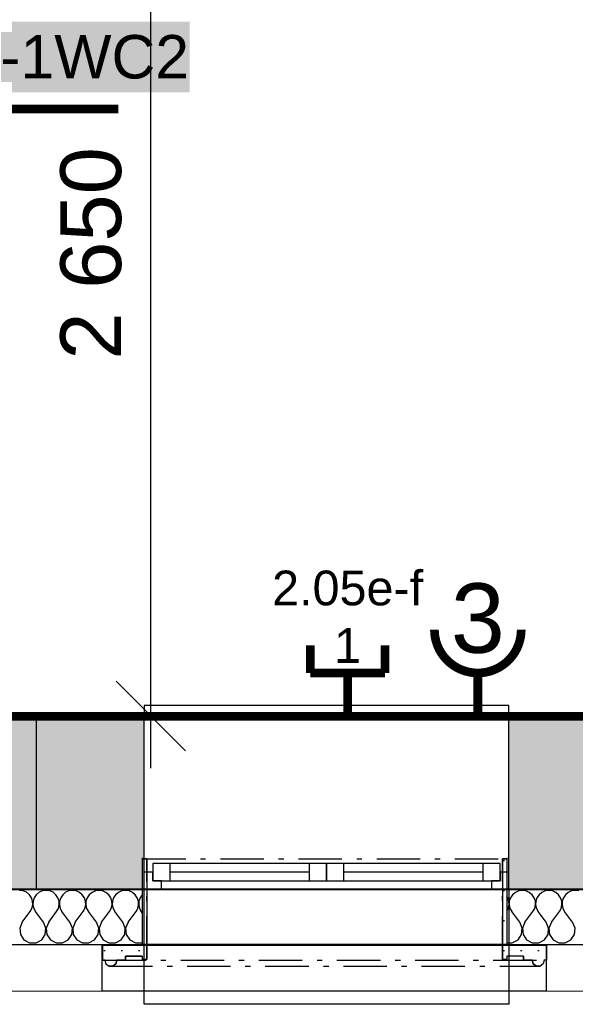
# Model space of a CAD drawing. Extents: x -12025 to 39812, y -30157 to 12.
# Tile 31 of 59: x 24931 to 26531, y -21329 to -18494. Entities that reach past the tile are written whole.
import ezdxf
from ezdxf.enums import TextEntityAlignment as Align

# ---------------------------------------------------------------- set-up
doc = ezdxf.new("R2010")
doc.units = 0
doc.header["$MEASUREMENT"] = 0
for name, pattern in [('Telekomunikacni vodic', [9.25, 3, -0.75, 3, -0.75, 0.125, -0.75, 0.125, -0.75]), ('Čerchovaná M', [225, 125, -42.5, 15, -42.5]), ('Čerchovaná S', [175, 75, -42.5, 15, -42.5])]:
    doc.linetypes.add(name, pattern=pattern)
for name, color, linetype in [('0 (Pozadí)', 254, 'Continuous'), ('OÚ Dukovany internet + tv + data', 192, 'Continuous'), ('OÚ Dukovany půdorys kóty 2NP', 7, 'Continuous'), ('OÚ Dukovany půdorys podklad 2NP', 7, 'Continuous'), ('OÚ Dukovany zásuvky', 92, 'Continuous'), ('Zakladni', 7, 'Continuous')]:
    doc.layers.add(name, color=color, linetype=linetype)
doc.styles.add('Arial', font='txt')
doc.styles.add('Arial_B', font='txt')
pattern_1 = [(0, (0, 0), (0, 86.60254), [0, -50]), (0, (25, 43.3), (0, 86.60254), [0, -50])]

# ---------------------------------------------------------------- blocks, each defined once
blk = doc.blocks.new('Zásuvka (1)')
at = {"color": 0, "linetype": 'Continuous', "const_width": 25}
for points in [[(0, -125, -0.414214), (-125, 0)], [(125, 0, -0.414214), (0, -125)]]:
    blk.add_lwpolyline(points, format="xyb", dxfattribs=at)
blk.add_lwpolyline([(0, -250), (0, -125)], dxfattribs=at)
at = {"color": 0, "linetype": 'Continuous', "style": 'Arial'}
blk.add_text('3', height=200, dxfattribs=at).set_placement((0, -66.9), align=Align.CENTER)
blk = doc.blocks.new('(16)')
at = {"color": 7, "linetype": 'Continuous', "const_width": 25}
for points in [[(-520, 0), (-395, -125)], [(-460, -55), (0, -55)]]:
    blk.add_lwpolyline(points, dxfattribs=at)
at = {"layer": '0 (Pozadí)', "linetype": 'Continuous'}
blk.add_solid([(-340, 196.4), (205.1, 196.4), (-340, -7.2), (205.1, -7.2)], dxfattribs=at)
at = {"color": 7, "linetype": 'Continuous', "style": 'Arial_B'}
blk.add_text('-1WC2', height=125, dxfattribs=at).set_placement((-340, 32.8))
blk = doc.blocks.new('Telekomunikační zásuvka (13)')
at = {"color": 0, "linetype": 'Continuous', "const_width": 25}
for points in [[(-107.5, 204.3), (-107.5, 125)], [(107.5, 204.3), (107.5, 125)], [(107.5, 125), (-107.5, 125)], [(0, 125), (0, 0)]]:
    blk.add_lwpolyline(points, dxfattribs=at)
at = {"color": 0, "linetype": 'Continuous', "style": 'Arial'}
for s, p in [('2.05e-f', (0, 319.7)), ('1', (0, 154.1))]:
    blk.add_text(s, height=100, dxfattribs=at).set_placement(p, align=Align.CENTER)

msp = doc.modelspace()

# ---------------------------------------------------------------- hatches: boundary and pattern name
at = {"layer": 'OÚ Dukovany půdorys podklad 2NP', "linetype": 'Continuous'}
h = msp.add_hatch(dxfattribs=at)
h.set_pattern_fill('OMÍTKA_01', color=21, style=0, pattern_type=2)
h.set_pattern_definition(pattern_1)
edge = h.paths.add_edge_path()
edge.add_spline(control_points=[(25169.4, -21158.9), (25169.4, -21158.9), (25169.4, -21202), (25169.4, -21202)], knot_values=[0, 0, 0, 0, 1, 1, 1, 1], degree=3, periodic=0)
edge.add_spline(control_points=[(25169.4, -21202), (25169.4, -21202), (25175.9, -21202), (25175.9, -21202)], knot_values=[0, 0, 0, 0, 1, 1, 1, 1], degree=3, periodic=0)
edge.add_spline(control_points=[(25175.9, -21202), (25175.9, -21202), (25179.2, -21212.2), (25179.2, -21212.2)], knot_values=[0, 0, 0, 0, 1, 1, 1, 1], degree=3, periodic=0)
edge.add_spline(control_points=[(25179.2, -21212.2), (25179.2, -21212.2), (25188, -21218.6), (25188, -21218.6)], knot_values=[0, 0, 0, 0, 1, 1, 1, 1], degree=3, periodic=0)
edge.add_spline(control_points=[(25188, -21218.6), (25188, -21218.6), (25198.8, -21218.6), (25198.8, -21218.6)], knot_values=[0, 0, 0, 0, 1, 1, 1, 1], degree=3, periodic=0)
edge.add_spline(control_points=[(25198.8, -21218.6), (25198.8, -21218.6), (25207.5, -21212.2), (25207.5, -21212.2)], knot_values=[0, 0, 0, 0, 1, 1, 1, 1], degree=3, periodic=0)
edge.add_spline(control_points=[(25207.5, -21212.2), (25207.5, -21212.2), (25210.9, -21202), (25210.9, -21202)], knot_values=[0, 0, 0, 0, 1, 1, 1, 1], degree=3, periodic=0)
edge.add_spline(control_points=[(25210.9, -21202), (25210.9, -21202), (25235.8, -21202), (25235.8, -21202)], knot_values=[0, 0, 0, 0, 1, 1, 1, 1], degree=3, periodic=0)
edge.add_spline(control_points=[(25235.8, -21202), (25235.8, -21202), (25235.8, -21190.6), (25235.8, -21190.6)], knot_values=[0, 0, 0, 0, 1, 1, 1, 1], degree=3, periodic=0)
edge.add_spline(control_points=[(25235.8, -21190.6), (25235.8, -21190.6), (25283.7, -21190.6), (25283.7, -21190.6)], knot_values=[0, 0, 0, 0, 1, 1, 1, 1], degree=3, periodic=0)
edge.add_spline(control_points=[(25283.7, -21190.6), (25283.7, -21190.6), (25283.7, -21199.8), (25283.7, -21199.8)], knot_values=[0, 0, 0, 0, 1, 1, 1, 1], degree=3, periodic=0)
edge.add_spline(control_points=[(25283.7, -21199.8), (25283.7, -21199.8), (25296.4, -21199.8), (25296.4, -21199.8)], knot_values=[0, 0, 0, 0, 1, 1, 1, 1], degree=3, periodic=0)
edge.add_spline(control_points=[(25296.4, -21199.8), (25296.4, -21199.8), (25296.4, -20909.6), (25296.4, -20909.6)], knot_values=[0, 0, 0, 0, 1, 1, 1, 1], degree=3, periodic=0)
edge.add_spline(control_points=[(25296.4, -20909.6), (25296.4, -20909.6), (25283.7, -20909.6), (25283.7, -20909.6)], knot_values=[0, 0, 0, 0, 1, 1, 1, 1], degree=3, periodic=0)
edge.add_spline(control_points=[(25283.7, -20909.6), (25283.7, -20909.6), (25283.7, -21158.9), (25283.7, -21158.9)], knot_values=[0, 0, 0, 0, 1, 1, 1, 1], degree=3, periodic=0)
edge.add_spline(control_points=[(25283.7, -21158.9), (25283.7, -21158.9), (25169.4, -21158.9), (25169.4, -21158.9)], knot_values=[0, 0, 0, 0, 1, 1, 1, 1], degree=3, periodic=0)
edge.add_spline(control_points=[(25169.4, -21158.9), (25169.4, -21158.9), (25169.4, -21158.9), (25169.4, -21158.9)], knot_values=[0, 0, 0, 0, 1, 1, 1, 1], degree=3, periodic=0)
h = msp.add_hatch(dxfattribs=at)
h.set_pattern_fill('OMÍTKA_01', color=21, style=0, pattern_type=2)
h.set_pattern_definition(pattern_1)
edge = h.paths.add_edge_path()
edge.add_spline(control_points=[(26333.7, -21158.9), (26333.7, -21158.9), (26333.7, -20909.6), (26333.7, -20909.6)], knot_values=[0, 0, 0, 0, 1, 1, 1, 1], degree=3, periodic=0)
edge.add_spline(control_points=[(26333.7, -20909.6), (26333.7, -20909.6), (26320.9, -20909.6), (26320.9, -20909.6)], knot_values=[0, 0, 0, 0, 1, 1, 1, 1], degree=3, periodic=0)
edge.add_spline(control_points=[(26320.9, -20909.6), (26320.9, -20909.6), (26320.9, -21199.8), (26320.9, -21199.8)], knot_values=[0, 0, 0, 0, 1, 1, 1, 1], degree=3, periodic=0)
edge.add_spline(control_points=[(26320.9, -21199.8), (26320.9, -21199.8), (26333.7, -21199.8), (26333.7, -21199.8)], knot_values=[0, 0, 0, 0, 1, 1, 1, 1], degree=3, periodic=0)
edge.add_spline(control_points=[(26333.7, -21199.8), (26333.7, -21199.8), (26333.7, -21190.6), (26333.7, -21190.6)], knot_values=[0, 0, 0, 0, 1, 1, 1, 1], degree=3, periodic=0)
edge.add_spline(control_points=[(26333.7, -21190.6), (26333.7, -21190.6), (26381.5, -21190.6), (26381.5, -21190.6)], knot_values=[0, 0, 0, 0, 1, 1, 1, 1], degree=3, periodic=0)
edge.add_spline(control_points=[(26381.5, -21190.6), (26381.5, -21190.6), (26381.5, -21202), (26381.5, -21202)], knot_values=[0, 0, 0, 0, 1, 1, 1, 1], degree=3, periodic=0)
edge.add_spline(control_points=[(26381.5, -21202), (26381.5, -21202), (26406.5, -21202), (26406.5, -21202)], knot_values=[0, 0, 0, 0, 1, 1, 1, 1], degree=3, periodic=0)
edge.add_spline(control_points=[(26406.5, -21202), (26406.5, -21202), (26409.8, -21212.2), (26409.8, -21212.2)], knot_values=[0, 0, 0, 0, 1, 1, 1, 1], degree=3, periodic=0)
edge.add_spline(control_points=[(26409.8, -21212.2), (26409.8, -21212.2), (26418.5, -21218.6), (26418.5, -21218.6)], knot_values=[0, 0, 0, 0, 1, 1, 1, 1], degree=3, periodic=0)
edge.add_spline(control_points=[(26418.5, -21218.6), (26418.5, -21218.6), (26429.3, -21218.6), (26429.3, -21218.6)], knot_values=[0, 0, 0, 0, 1, 1, 1, 1], degree=3, periodic=0)
edge.add_spline(control_points=[(26429.3, -21218.6), (26429.3, -21218.6), (26438.1, -21212.2), (26438.1, -21212.2)], knot_values=[0, 0, 0, 0, 1, 1, 1, 1], degree=3, periodic=0)
edge.add_spline(control_points=[(26438.1, -21212.2), (26438.1, -21212.2), (26441.4, -21202), (26441.4, -21202)], knot_values=[0, 0, 0, 0, 1, 1, 1, 1], degree=3, periodic=0)
edge.add_spline(control_points=[(26441.4, -21202), (26441.4, -21202), (26447.9, -21202), (26447.9, -21202)], knot_values=[0, 0, 0, 0, 1, 1, 1, 1], degree=3, periodic=0)
edge.add_spline(control_points=[(26447.9, -21202), (26447.9, -21202), (26447.9, -21158.9), (26447.9, -21158.9)], knot_values=[0, 0, 0, 0, 1, 1, 1, 1], degree=3, periodic=0)
edge.add_spline(control_points=[(26447.9, -21158.9), (26447.9, -21158.9), (26333.7, -21158.9), (26333.7, -21158.9)], knot_values=[0, 0, 0, 0, 1, 1, 1, 1], degree=3, periodic=0)
edge.add_spline(control_points=[(26333.7, -21158.9), (26333.7, -21158.9), (26333.7, -21158.9), (26333.7, -21158.9)], knot_values=[0, 0, 0, 0, 1, 1, 1, 1], degree=3, periodic=0)

# ---------------------------------------------------------------- linework, layer by layer
at = {"layer": 'OÚ Dukovany internet + tv + data', "linetype": 'Telekomunikacni vodic', "ltscale": 100, "const_width": 25}
msp.add_lwpolyline([(25875, -20500), (25875, -20500), (28651.4, -20500), (28651.4, -20500), (31427.8, -20500)], dxfattribs=at)
at = {"layer": 'OÚ Dukovany půdorys kóty 2NP', "color": 1, "linetype": 'Continuous'}
for p, q in [((25308.5, -20498.7), (25308.5, -17848.9)), ((25208.5, -20398.7), (25408.5, -20598.7)), ((25496, -20498.7), (25008.5, -20498.7)), ((25308.5, -20648.7), (25308.5, -20498.7))]:
    msp.add_line(p, q, dxfattribs=at)
at = {"layer": 'OÚ Dukovany půdorys podklad 2NP', "color": 1, "linetype": 'Continuous'}
for p, q in [((26339.1, -20468.7), (25289.1, -20468.7)), ((25289.1, -20468.7), (25289.1, -20498.7)), ((26339.1, -20498.7), (26339.1, -20468.7)), ((24979.3, -20498.7), (24328.2, -20498.7)), ((26339.1, -20498.7), (25289.1, -20498.7)), ((25289.1, -20948.7), (25289.1, -20498.7)), ((26339.1, -20948.7), (26339.1, -20498.7)), ((25283.4, -20907), (25283.4, -21157)), ((25283.4, -20907), (25283.4, -20997)), ((25283.4, -20907), (25283.4, -20997)), ((25283.4, -20907), (25283.4, -21157)), ((25283.7, -20909.6), (25283.7, -21158.9)), ((25296.4, -20909.6), (25283.7, -20909.6)), ((25296.4, -20909.6), (25296.4, -21199.8)), ((26333.7, -20909.6), (26320.9, -20909.6)), ((26320.9, -20909.6), (26320.9, -21199.8)), ((26333.4, -20907), (26333.4, -21157)), ((26333.4, -20907), (26333.4, -20997)), ((26333.4, -20907), (26333.4, -20997)), ((26333.4, -20907), (26333.4, -21157)), ((26333.7, -20909.6), (26333.7, -21158.9)), ((25364.1, -20923.7), (25314.1, -20923.7)), ((25314.1, -20923.7), (25314.1, -20973.7)), ((25764.1, -20923.7), (25364.1, -20923.7)), ((25364.1, -20973.7), (25364.1, -20923.7)), ((25764.1, -20923.7), (25364.1, -20923.7)), ((25814.1, -20923.7), (25764.1, -20923.7)), ((25764.1, -20923.7), (25764.1, -20973.7)), ((25864.1, -20923.7), (25814.1, -20923.7)), ((25814.1, -20923.7), (25814.1, -20973.7)), ((25814.1, -20973.7), (25814.1, -20923.7)), ((26264.1, -20923.7), (25864.1, -20923.7)), ((25864.1, -20973.7), (25864.1, -20923.7)), ((26264.1, -20923.7), (25864.1, -20923.7)), ((26314.1, -20923.7), (26264.1, -20923.7)), ((26264.1, -20923.7), (26264.1, -20973.7)), ((26314.1, -20973.7), (26314.1, -20923.7)), ((25314.1, -20948.7), (25289.1, -20948.7)), ((25289.1, -20998.7), (25289.1, -20948.7)), ((25289.1, -20998.7), (25289.1, -20948.7)), ((25314.1, -20973.7), (25314.1, -20948.7)), ((25339.1, -20973.7), (25314.1, -20973.7)), ((25314.1, -20973.7), (25364.1, -20973.7)), ((25339.1, -20998.7), (25339.1, -20973.7)), ((25764.1, -20948.7), (25364.1, -20948.7)), ((25364.1, -20973.7), (25764.1, -20973.7)), ((25764.1, -20973.7), (25814.1, -20973.7)), ((25814.1, -20973.7), (25864.1, -20973.7)), ((26264.1, -20948.7), (25864.1, -20948.7)), ((25864.1, -20973.7), (26264.1, -20973.7)), ((26264.1, -20973.7), (26314.1, -20973.7)), ((26314.1, -20973.7), (26289.1, -20973.7)), ((26289.1, -20973.7), (26289.1, -20998.7)), ((26339.1, -20948.7), (26314.1, -20948.7)), ((26314.1, -20948.7), (26314.1, -20973.7)), ((26339.1, -20998.7), (26339.1, -20948.7)), ((26339.1, -20998.7), (26339.1, -20948.7)), ((25283.4, -20997), (24328, -20996.9)), ((24328.2, -20998.7), (24979.3, -20998.7)), ((26333.4, -20997), (25283.4, -20997)), ((25289.1, -21328.7), (25289.1, -20998.7)), ((26339.1, -20998.7), (25289.1, -20998.7)), ((25289.1, -20998.7), (25339.1, -20998.7)), ((25339.1, -20998.7), (25814.1, -20998.7)), ((25814.1, -20998.7), (26289.1, -20998.7)), ((26289.1, -20998.7), (26339.1, -20998.7)), ((27289.1, -20997), (26333.4, -20997)), ((26339.1, -20998.7), (26339.1, -21328.7)), ((32159.3, -21157), (11676.2, -21158.9)), ((24327.9, -21156.9), (25283.4, -21157)), ((25168.4, -21158.4), (26447.9, -21158.8)), ((25168.4, -21289.2), (25168.4, -21158.4)), ((25169.4, -21158.9), (25169.4, -21202)), ((25283.7, -21158.9), (25169.4, -21158.9)), ((26333.4, -21157), (25283.4, -21157)), ((26333.4, -21157), (27289.1, -21157)), ((26447.9, -21158.9), (26333.7, -21158.9)), ((26447.9, -21289.6), (26447.9, -21158.8)), ((26447.9, -21158.9), (26447.9, -21202)), ((25235.8, -21190.6), (25235.8, -21202)), ((25283.7, -21190.6), (25235.8, -21190.6)), ((25283.7, -21190.6), (25283.7, -21199.8)), ((25296.4, -21199.8), (25283.7, -21199.8)), ((26333.7, -21199.8), (26320.9, -21199.8)), ((26333.7, -21190.6), (26333.7, -21199.8)), ((26381.5, -21190.6), (26333.7, -21190.6)), ((26381.5, -21190.6), (26381.5, -21202)), ((25175.9, -21202), (25169.4, -21202)), ((25175.9, -21202), (25179.2, -21212.2)), ((25179.2, -21212.2), (25188, -21218.6)), ((25198.8, -21218.6), (25188, -21218.6)), ((25207.5, -21212.2), (25198.8, -21218.6)), ((25210.9, -21202), (25207.5, -21212.2)), ((25235.8, -21202), (25210.9, -21202)), ((26406.5, -21202), (26381.5, -21202)), ((26406.5, -21202), (26409.8, -21212.2)), ((26409.8, -21212.2), (26418.5, -21218.6)), ((26429.3, -21218.6), (26418.5, -21218.6)), ((26438.1, -21212.2), (26429.3, -21218.6)), ((26441.4, -21202), (26438.1, -21212.2)), ((26447.9, -21202), (26441.4, -21202)), ((11541.1, -21291.7), (32292.1, -21289.8)), ((25168.4, -21289.2), (26447.9, -21289.6)), ((26339.1, -21328.7), (25289.1, -21328.7))]:
    msp.add_line(p, q, dxfattribs=at)
at = {"layer": 'OÚ Dukovany půdorys podklad 2NP', "color": 7, "linetype": 'Continuous'}
for p, q in [((24979.3, -20798.7), (24979.3, -20498.7)), ((25289.1, -20498.7), (24979.3, -20498.7)), ((25289.1, -20948.7), (25289.1, -20498.7)), ((26339.1, -20948.7), (26339.1, -20498.7)), ((27289.3, -20498.8), (26339.1, -20498.7)), ((24979.3, -20848.7), (24979.3, -20798.7)), ((24979.3, -20998.7), (24979.3, -20848.7)), ((25289.1, -20998.7), (25289.1, -20948.7)), ((26339.1, -20998.7), (26339.1, -20948.7)), ((24979.3, -20998.7), (25289.1, -20998.7)), ((26339.1, -20998.7), (27289.3, -20998.8))]:
    msp.add_line(p, q, dxfattribs=at)
at = {"layer": 'OÚ Dukovany půdorys podklad 2NP', "color": 1, "linetype": 'Čerchovaná M'}
for p, q in [((25283.7, -20909.6), (25283.7, -21158.9)), ((25296.4, -20909.6), (25283.7, -20909.6)), ((25283.7, -20909.6), (25283.7, -21158.9)), ((25283.7, -20909.6), (26333.7, -20909.6)), ((25296.4, -21199.8), (25296.4, -20909.6)), ((26320.9, -21199.8), (26320.9, -20909.6)), ((26320.9, -20909.6), (26333.7, -20909.6)), ((26333.7, -20909.6), (26333.7, -21158.9)), ((26333.7, -20909.6), (26333.7, -21158.9)), ((25169.4, -21158.9), (25169.4, -21202)), ((25283.7, -21158.9), (25169.4, -21158.9)), ((25169.4, -21158.9), (25169.4, -21202)), ((25169.4, -21158.9), (26447.9, -21158.9)), ((26333.7, -21158.9), (26447.9, -21158.9)), ((26447.9, -21158.9), (26447.9, -21202)), ((26447.9, -21158.9), (26447.9, -21202)), ((25235.8, -21202), (25235.8, -21190.6)), ((25235.8, -21190.6), (25283.7, -21190.6)), ((25283.7, -21190.6), (25283.7, -21199.8)), ((25283.7, -21199.8), (25296.4, -21199.8)), ((26333.7, -21199.8), (26320.9, -21199.8)), ((26333.7, -21190.6), (26333.7, -21199.8)), ((26381.5, -21190.6), (26333.7, -21190.6)), ((26381.5, -21202), (26381.5, -21190.6)), ((25169.4, -21202), (25175.9, -21202)), ((25169.4, -21202), (26447.9, -21202)), ((25175.9, -21202), (25179.2, -21212.2)), ((25175.9, -21202), (25179.2, -21212.2)), ((25179.2, -21212.2), (25188, -21218.6)), ((25179.2, -21212.2), (25188, -21218.6)), ((25188, -21218.6), (25198.8, -21218.6)), ((25188, -21218.6), (26429.3, -21218.6)), ((25198.8, -21218.6), (25207.5, -21212.2)), ((25207.5, -21212.2), (25210.9, -21202)), ((25210.9, -21202), (25235.8, -21202)), ((26406.5, -21202), (26381.5, -21202)), ((26409.8, -21212.2), (26406.5, -21202)), ((26418.5, -21218.6), (26409.8, -21212.2)), ((26429.3, -21218.6), (26418.5, -21218.6)), ((26438.1, -21212.2), (26429.3, -21218.6)), ((26438.1, -21212.2), (26429.3, -21218.6)), ((26441.4, -21202), (26438.1, -21212.2)), ((26441.4, -21202), (26438.1, -21212.2)), ((26447.9, -21202), (26441.4, -21202))]:
    msp.add_line(p, q, dxfattribs=at)
at = {"layer": 'OÚ Dukovany půdorys podklad 2NP', "color": 21, "linetype": 'Continuous'}
for p, q in [((24940.9, -21002.2), (24930.5, -21000.8)), ((25006.7, -21000.8), (24996.3, -21002.2)), ((25017.1, -21002.2), (25006.7, -21000.8)), ((25082.9, -21000.8), (25072.5, -21002.2)), ((25093.3, -21002.2), (25082.9, -21000.8)), ((25159.1, -21000.8), (25148.7, -21002.2)), ((25169.5, -21002.2), (25159.1, -21000.8)), ((25235.3, -21000.8), (25224.9, -21002.2)), ((25245.7, -21002.2), (25235.3, -21000.8)), ((26378.1, -21000.8), (26367.7, -21002.2)), ((26388.5, -21002.2), (26378.1, -21000.8)), ((26454.3, -21000.8), (26443.9, -21002.2)), ((26464.7, -21002.2), (26454.3, -21000.8)), ((26530.5, -21000.8), (26520.1, -21002.2)), ((26540.9, -21002.2), (26530.5, -21000.8)), ((24950.5, -21006.4), (24940.9, -21002.2)), ((24958.6, -21013.2), (24950.5, -21006.4)), ((24964.6, -21021.8), (24958.6, -21013.2)), ((24967.9, -21031.8), (24964.6, -21021.8)), ((24972.6, -21021.8), (24969.3, -21031.8)), ((24978.6, -21013.2), (24972.6, -21021.8)), ((24986.7, -21006.4), (24978.6, -21013.2)), ((24996.3, -21002.2), (24986.7, -21006.4)), ((25026.7, -21006.4), (25017.1, -21002.2)), ((25034.8, -21013.2), (25026.7, -21006.4)), ((25040.8, -21021.8), (25034.8, -21013.2)), ((25044.1, -21031.8), (25040.8, -21021.8)), ((25048.8, -21021.8), (25045.5, -21031.8)), ((25054.8, -21013.2), (25048.8, -21021.8)), ((25062.9, -21006.4), (25054.8, -21013.2)), ((25072.5, -21002.2), (25062.9, -21006.4)), ((25102.9, -21006.5), (25093.3, -21002.2)), ((25111, -21013.2), (25102.9, -21006.5)), ((25117, -21021.8), (25111, -21013.2)), ((25120.3, -21031.8), (25117, -21021.8)), ((25125, -21021.8), (25121.6, -21031.8)), ((25131, -21013.2), (25125, -21021.8)), ((25139.1, -21006.5), (25131, -21013.2)), ((25148.7, -21002.2), (25139.1, -21006.5)), ((25179.1, -21006.5), (25169.5, -21002.2)), ((25187.2, -21013.2), (25179.1, -21006.5)), ((25193.2, -21021.8), (25187.2, -21013.2)), ((25196.5, -21031.8), (25193.2, -21021.8)), ((25201.2, -21021.8), (25197.8, -21031.8)), ((25207.1, -21013.2), (25201.2, -21021.8)), ((25215.2, -21006.5), (25207.1, -21013.2)), ((25224.9, -21002.2), (25215.2, -21006.5)), ((25255.3, -21006.5), (25245.7, -21002.2)), ((25263.4, -21013.2), (25255.3, -21006.5)), ((25269.3, -21021.8), (25263.4, -21013.2)), ((25272.7, -21031.8), (25269.3, -21021.8)), ((25277.4, -21021.8), (25274, -21031.8)), ((25283.3, -21013.2), (25277.4, -21021.8)), ((25283.4, -21013.1), (25283.3, -21013.2)), ((26336, -21021.9), (26333.4, -21018.1)), ((26339.4, -21031.8), (26336, -21021.9)), ((26344.1, -21021.9), (26340.7, -21031.8)), ((26350, -21013.2), (26344.1, -21021.9)), ((26358.1, -21006.5), (26350, -21013.2)), ((26367.7, -21002.2), (26358.1, -21006.5)), ((26398.2, -21006.5), (26388.5, -21002.2)), ((26406.2, -21013.2), (26398.2, -21006.5)), ((26412.2, -21021.9), (26406.2, -21013.2)), ((26415.6, -21031.8), (26412.2, -21021.9)), ((26420.2, -21021.9), (26416.9, -21031.8)), ((26426.2, -21013.2), (26420.2, -21021.9)), ((26434.3, -21006.5), (26426.2, -21013.2)), ((26443.9, -21002.2), (26434.3, -21006.5)), ((26474.3, -21006.5), (26464.7, -21002.2)), ((26482.4, -21013.2), (26474.3, -21006.5)), ((26488.4, -21021.9), (26482.4, -21013.2)), ((26491.7, -21031.8), (26488.4, -21021.9)), ((26496.4, -21021.9), (26493.1, -21031.8)), ((26502.4, -21013.2), (26496.4, -21021.9)), ((26510.5, -21006.5), (26502.4, -21013.2)), ((26520.1, -21002.2), (26510.5, -21006.5)), ((24961, -21061.7), (24966.1, -21052.5)), ((24966.1, -21052.5), (24968.4, -21042.3)), ((24968.4, -21042.3), (24967.9, -21031.8)), ((24969.3, -21031.8), (24968.8, -21042.3)), ((24968.8, -21042.3), (24971.1, -21052.5)), ((24971.1, -21052.5), (24976.2, -21061.7)), ((25037.2, -21061.7), (25042.3, -21052.5)), ((25042.3, -21052.5), (25044.6, -21042.3)), ((25044.6, -21042.3), (25044.1, -21031.8)), ((25045.5, -21031.8), (25044.9, -21042.3)), ((25044.9, -21042.3), (25047.3, -21052.5)), ((25047.3, -21052.5), (25052.4, -21061.7)), ((25113.4, -21061.7), (25118.4, -21052.5)), ((25118.4, -21052.5), (25120.8, -21042.3)), ((25120.8, -21042.3), (25120.3, -21031.8)), ((25121.6, -21031.8), (25121.1, -21042.3)), ((25121.1, -21042.3), (25123.5, -21052.5)), ((25123.5, -21052.5), (25128.6, -21061.7)), ((25189.6, -21061.7), (25194.6, -21052.5)), ((25194.6, -21052.5), (25197, -21042.3)), ((25197, -21042.3), (25196.5, -21031.8)), ((25197.8, -21031.8), (25197.3, -21042.3)), ((25197.3, -21042.3), (25199.7, -21052.5)), ((25199.7, -21052.5), (25204.8, -21061.7)), ((25265.7, -21061.7), (25270.8, -21052.5)), ((25270.8, -21052.5), (25273.2, -21042.3)), ((25273.2, -21042.3), (25272.7, -21031.8)), ((25274, -21031.8), (25273.5, -21042.3)), ((25273.5, -21042.3), (25275.9, -21052.5)), ((25275.9, -21052.5), (25281, -21061.7)), ((26333.4, -21059.9), (26337.5, -21052.5)), ((26337.5, -21052.5), (26339.9, -21042.3)), ((26339.9, -21042.3), (26339.4, -21031.8)), ((26340.7, -21031.8), (26340.2, -21042.3)), ((26340.2, -21042.3), (26342.6, -21052.5)), ((26342.6, -21052.5), (26347.6, -21061.7)), ((26408.6, -21061.7), (26413.7, -21052.5)), ((26413.7, -21052.5), (26416.1, -21042.3)), ((26416.1, -21042.3), (26415.6, -21031.8)), ((26416.9, -21031.8), (26416.4, -21042.3)), ((26416.4, -21042.3), (26418.8, -21052.5)), ((26418.8, -21052.5), (26423.8, -21061.7)), ((26484.8, -21061.7), (26489.9, -21052.6)), ((26489.9, -21052.6), (26492.3, -21042.3)), ((26492.3, -21042.3), (26491.7, -21031.8)), ((26493.1, -21031.8), (26492.6, -21042.3)), ((26492.6, -21042.3), (26494.9, -21052.6)), ((26494.9, -21052.6), (26500, -21061.7)), ((24938.1, -21092.2), (24961, -21061.7)), ((24999.1, -21092.2), (24976.2, -21061.7)), ((25014.3, -21092.2), (25037.2, -21061.7)), ((25075.3, -21092.2), (25052.4, -21061.7)), ((25090.5, -21092.2), (25113.4, -21061.7)), ((25151.5, -21092.2), (25128.6, -21061.7)), ((25166.7, -21092.2), (25189.6, -21061.7)), ((25227.6, -21092.2), (25204.8, -21061.7)), ((25242.9, -21092.2), (25265.7, -21061.7)), ((25283.4, -21065), (25281, -21061.7)), ((26370.5, -21092.2), (26347.6, -21061.7)), ((26385.7, -21092.2), (26408.6, -21061.7)), ((26446.7, -21092.2), (26423.8, -21061.7)), ((26461.9, -21092.2), (26484.8, -21061.7)), ((26522.9, -21092.2), (26500, -21061.7)), ((24938.1, -21092.2), (24930.9, -21109.3)), ((24930.9, -21109.3), (24932.7, -21127.8)), ((25006.3, -21109.3), (24999.1, -21092.2)), ((25004.5, -21127.8), (25006.3, -21109.3)), ((25014.3, -21092.2), (25007.1, -21109.3)), ((25007.1, -21109.3), (25008.9, -21127.8)), ((25082.4, -21109.3), (25075.3, -21092.2)), ((25080.7, -21127.8), (25082.4, -21109.3)), ((25090.5, -21092.2), (25083.3, -21109.3)), ((25083.3, -21109.3), (25085.1, -21127.8)), ((25158.6, -21109.3), (25151.5, -21092.2)), ((25156.9, -21127.8), (25158.6, -21109.3)), ((25166.7, -21092.2), (25159.5, -21109.3)), ((25159.5, -21109.3), (25161.3, -21127.8)), ((25234.8, -21109.3), (25227.6, -21092.2)), ((25233.1, -21127.8), (25234.8, -21109.3)), ((25242.9, -21092.2), (25235.7, -21109.3)), ((25235.7, -21109.3), (25237.5, -21127.8)), ((26377.7, -21109.3), (26370.5, -21092.2)), ((26375.9, -21127.8), (26377.7, -21109.3)), ((26385.7, -21092.2), (26378.6, -21109.3)), ((26378.6, -21109.3), (26380.3, -21127.8)), ((26453.9, -21109.3), (26446.7, -21092.2)), ((26452.1, -21127.8), (26453.9, -21109.3)), ((26461.9, -21092.2), (26454.8, -21109.3)), ((26454.8, -21109.3), (26456.5, -21127.8)), ((26530.1, -21109.3), (26522.9, -21092.2)), ((26528.3, -21127.8), (26530.1, -21109.3)), ((24932.7, -21127.8), (24943, -21143.2)), ((24943, -21143.2), (24959.3, -21152)), ((24977.9, -21152), (24994.2, -21143.2)), ((24994.2, -21143.2), (25004.5, -21127.8)), ((25008.9, -21127.8), (25019.2, -21143.2)), ((25019.2, -21143.2), (25035.5, -21152)), ((25054.1, -21152), (25070.4, -21143.2)), ((25070.4, -21143.2), (25080.7, -21127.8)), ((25085.1, -21127.8), (25095.3, -21143.2)), ((25095.3, -21143.2), (25111.7, -21152)), ((25130.3, -21152), (25146.6, -21143.2)), ((25146.6, -21143.2), (25156.9, -21127.8)), ((25161.3, -21127.8), (25171.5, -21143.2)), ((25171.5, -21143.2), (25187.9, -21152)), ((25206.4, -21152), (25222.8, -21143.2)), ((25222.8, -21143.2), (25233.1, -21127.8)), ((25237.5, -21127.8), (25247.7, -21143.2)), ((25247.7, -21143.2), (25264.1, -21152)), ((26349.3, -21152), (26365.7, -21143.3)), ((26365.7, -21143.3), (26375.9, -21127.8)), ((26380.3, -21127.8), (26390.6, -21143.3)), ((26390.6, -21143.3), (26406.9, -21152)), ((26425.5, -21152), (26441.9, -21143.3)), ((26441.9, -21143.3), (26452.1, -21127.8)), ((26456.5, -21127.8), (26466.8, -21143.3)), ((26466.8, -21143.3), (26483.1, -21152)), ((26501.7, -21152), (26518, -21143.3)), ((26518, -21143.3), (26528.3, -21127.8)), ((24959.3, -21152), (24977.9, -21152)), ((25035.5, -21152), (25054.1, -21152)), ((25111.7, -21152), (25130.3, -21152)), ((25187.9, -21152), (25206.4, -21152)), ((25264.1, -21152), (25282.6, -21152)), ((25282.6, -21152), (25283.4, -21151.6)), ((26333.4, -21152), (26349.3, -21152)), ((26406.9, -21152), (26425.5, -21152)), ((26483.1, -21152), (26501.7, -21152))]:
    msp.add_line(p, q, dxfattribs=at)
at = {"layer": 'OÚ Dukovany půdorys podklad 2NP', "color": 1, "linetype": 'Čerchovaná S'}
msp.add_line((25168.4, -21158.5), (26447.9, -21158.9), dxfattribs=at)
at = {"layer": 'OÚ Dukovany půdorys podklad 2NP', "color": 9, "linetype": 'Continuous'}
msp.add_solid([(24328.2, -20998.7), (24979.3, -20998.7), (24328.2, -20498.7), (24979.3, -20498.7)], dxfattribs=at)
at = {"layer": 'OÚ Dukovany půdorys podklad 2NP', "color": 254, "linetype": 'Continuous'}
for points in [[(24979.3, -20998.7), (25289.1, -20998.7), (24979.3, -20498.7), (25289.1, -20498.7)], [(26339.1, -20498.7), (26339.1, -20998.7), (27289.3, -20498.8), (27289.3, -20998.8)]]:
    msp.add_solid(points, dxfattribs=at)
at = {"layer": 'OÚ Dukovany zásuvky', "linetype": 'Continuous', "const_width": 25}
for points in [[(26250, -20500), (24750, -20500), (24750, -17625), (24625, -17625)], [(28625, -20500), (28625, -20500), (26250, -20500), (26250, -20500)]]:
    msp.add_lwpolyline(points, dxfattribs=at)

# ---------------------------------------------------------------- block references
at = {"layer": 'OÚ Dukovany internet + tv + data', "linetype": 'Continuous'}
msp.add_blockref('Telekomunikační zásuvka (13)', (25875, -20500), dxfattribs=at)
at = {"layer": 'OÚ Dukovany zásuvky', "linetype": 'Continuous'}
msp.add_blockref('Zásuvka (1)', (26250, -20250), dxfattribs=at)
at = {"layer": 'Zakladni', "color": 7, "linetype": 'Continuous'}
msp.add_blockref('(16)', (25215, -18696.4), dxfattribs=at)

# ---------------------------------------------------------------- texts
at = {"layer": 'OÚ Dukovany půdorys kóty 2NP', "color": 1, "linetype": 'Continuous', "style": 'Arial'}
msp.add_text('2\xa0650', height=175, rotation=90, dxfattribs=at).set_placement((25222.7, -19473))

doc.saveas('drawing.dxf')
